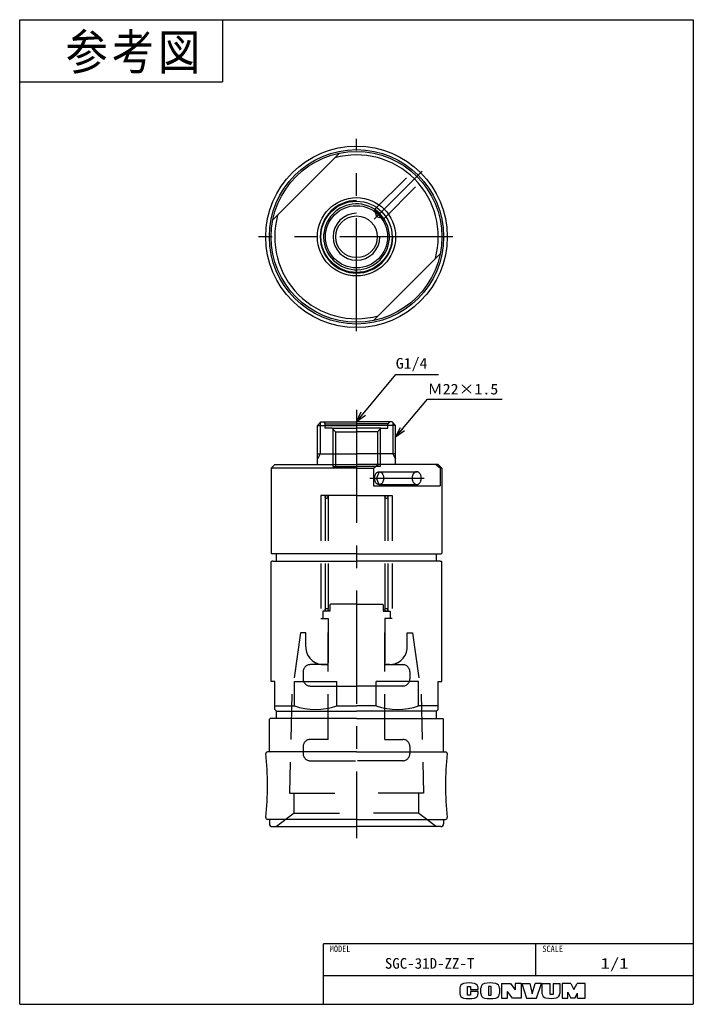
# Model space of a CAD drawing. Extents: x 0 to 189, y 0 to 277.
import ezdxf

# ---------------------------------------------------------------- set-up
doc = ezdxf.new("R2010")
doc.units = 0
for name, pattern in [('CENTER', [50.8, 31.75, -6.35, 6.35, -6.35]), ('DASHED', [19.05, 12.7, -6.35]), ('PHANTOM', [63.5, 31.75, -6.35, 6.35, -6.35, 6.35, -6.35])]:
    doc.linetypes.add(name, pattern=pattern)
doc.layers.get('0').update_dxf_attribs({"linetype": 'CONTINUOUS'})
doc.styles.add('MX_NOTE_STANDARD', font='txt.sh', dxfattribs={"bigfont": 'extfont'})
doc.dimstyles.new('MXDIMSTYLE', dxfattribs={"dimtxt": 3, "dimasz": 2.5, "dimexe": 1, "dimexo": 1, "dimgap": 1, "dimtad": 1, "dimdsep": 46, "dimtxsty": 'MX_NOTE_STANDARD', "dimblk1": 'OPEN30', "dimblk2": 'OPEN30', "dimsah": 1, "dimcen": 2.5, "dimadec": 0, "dimazin": 0, "dimtfac": 1, "dimtmove": 0, "dimatfit": 3, "dimldrblk": 'OPEN30', "dimfxl": 1, "dimtzin": 0, "dimarcsym": 0})

msp = doc.modelspace()

# ---------------------------------------------------------------- linework, layer by layer
at = {"color": 150, "linetype": 'CONTINUOUS'}
for p, q in [((0, 0), (0, 276.624973)), ((0, 276.624973), (189.357336, 276.624973)), ((57, 276.624973), (57, 259.124973)), ((189.357336, 276.624973), (189.357336, 0)), ((0, 259.124973), (57, 259.124973)), ((0, 0), (189.357336, 0))]:
    msp.add_line(p, q, dxfattribs=at)
at = {"color": 7, "linetype": 'CENTER'}
for p, q in [((94.678668, 189.079541), (94.678668, 243.176099)), ((113.116356, 234.06266), (99.66053, 220.606835)), ((121.734878, 215.624973), (67.152714, 215.624973)), ((94.678668, 167.011905), (94.678668, 46.676478)), ((98.470986, 147.825754), (113.659853, 147.825754))]:
    msp.add_line(p, q, dxfattribs=at)
at = {"color": 254, "linetype": 'CONTINUOUS'}
for p, q in [((89.917364, 239.14794), (71.155701, 220.386277)), ((118.201635, 210.863669), (99.439972, 192.102006)), ((83.678668, 162.625754), (84.678668, 163.625754)), ((84.678668, 163.625754), (94.678668, 163.625754)), ((84.678668, 163.625754), (94.678668, 163.625754)), ((104.678668, 163.625754), (94.678668, 163.625754)), ((104.678668, 163.625754), (94.678668, 163.625754)), ((105.678668, 162.625754), (104.678668, 163.625754)), ((83.678668, 151.625754), (83.678668, 162.625754)), ((83.678668, 162.625754), (94.678668, 162.625754)), ((105.678668, 162.625754), (94.678668, 162.625754)), ((105.678668, 151.625754), (105.678668, 162.625754)), ((83.678668, 154.625754), (94.678668, 154.625754)), ((105.678668, 154.625754), (94.678668, 154.625754)), ((70.678668, 150.625754), (71.678668, 151.625754)), ((70.678668, 150.625754), (70.678668, 126.725754)), ((94.678668, 150.625754), (70.678668, 150.625754)), ((71.678668, 151.625754), (94.678668, 151.625754)), ((117.678668, 151.625754), (94.678668, 151.625754)), ((94.678668, 150.625754), (99.439972, 150.625754)), ((99.439972, 150.625754), (100.789615, 151.625754)), ((99.439972, 150.625754), (99.439972, 145.625754)), ((118.201635, 150.625754), (116.851993, 151.625754)), ((118.678668, 150.625754), (117.678668, 151.625754)), ((118.201635, 150.625754), (118.201635, 145.625754)), ((118.678668, 150.625754), (118.201635, 150.625754)), ((118.678668, 150.625754), (118.678668, 126.725754)), ((99.439972, 145.625754), (118.201635, 145.625754)), ((70.878668, 126.525754), (70.678668, 126.725754)), ((70.878668, 124.525754), (70.678668, 124.325754)), ((94.678668, 126.525754), (70.878668, 126.525754)), ((71.178668, 124.525754), (70.878668, 124.525754)), ((71.178668, 124.525754), (94.678668, 124.525754)), ((72.178668, 124.525754), (72.178668, 126.525754)), ((94.678668, 126.525754), (118.478668, 126.525754)), ((118.178668, 124.525754), (94.678668, 124.525754)), ((117.178668, 124.525754), (117.178668, 126.525754)), ((118.178668, 124.525754), (118.478668, 124.525754)), ((118.478668, 126.525754), (118.678668, 126.725754)), ((118.478668, 124.525754), (118.678668, 124.325754)), ((70.678668, 90.725754), (70.678668, 124.325754)), ((118.678668, 90.725754), (118.678668, 124.325754)), ((85.428668, 95.425754), (86.678668, 95.425754)), ((103.928668, 95.425754), (102.678668, 95.425754)), ((71.678668, 90.725754), (70.678668, 90.725754)), ((71.678668, 82.825754), (71.678668, 90.725754)), ((77.241497, 90.725754), (89.115839, 90.725754)), ((77.241497, 83.825754), (77.241497, 90.725754)), ((89.115839, 83.825754), (89.115839, 90.725754)), ((100.241497, 83.825754), (100.241497, 90.725754)), ((112.115839, 90.725754), (100.241497, 90.725754)), ((112.115839, 83.825754), (112.115839, 90.725754)), ((117.678668, 90.725754), (118.678668, 90.725754)), ((117.678668, 82.825754), (117.678668, 90.725754)), ((71.678668, 83.825754), (77.241497, 83.825754)), ((89.115839, 83.825754), (94.678668, 83.825754)), ((100.241497, 83.825754), (94.678668, 83.825754)), ((117.678668, 83.825754), (112.115839, 83.825754)), ((70.378668, 80.325754), (70.178668, 80.125754)), ((94.678668, 80.325754), (70.378668, 80.325754)), ((71.678668, 82.825754), (72.178668, 82.325754)), ((72.178668, 80.325754), (72.178668, 82.325754)), ((72.178668, 82.325754), (94.678668, 82.325754)), ((117.178668, 82.325754), (94.678668, 82.325754)), ((94.678668, 80.325754), (118.978668, 80.325754)), ((117.678668, 82.825754), (117.178668, 82.325754)), ((117.178668, 80.325754), (117.178668, 82.325754)), ((118.978668, 80.325754), (119.178668, 80.125754)), ((70.178668, 71.125754), (70.178668, 80.125754)), ((119.178668, 71.125754), (119.178668, 80.125754)), ((94.678668, 70.925754), (69.678668, 70.925754)), ((70.678668, 70.925754), (70.378668, 70.925754)), ((94.678668, 70.925754), (119.678668, 70.925754)), ((118.678668, 70.925754), (118.978668, 70.925754)), ((94.678668, 51.925754), (69.678668, 51.925754)), ((70.178668, 51.725754), (70.178668, 50.725754)), ((70.678668, 51.925754), (70.378668, 51.925754)), ((70.978668, 49.925754), (94.678668, 49.925754)), ((94.678668, 51.925754), (119.678668, 51.925754)), ((118.378668, 49.925754), (94.678668, 49.925754)), ((118.678668, 51.925754), (118.978668, 51.925754)), ((119.178668, 51.725754), (119.178668, 50.725754))]:
    msp.add_line(p, q, dxfattribs=at)
at = {"color": 7, "linetype": 'DASHED'}
for p, q in [((99.769837, 223.261726), (110.328642, 233.820531)), ((102.315421, 220.716142), (112.874226, 231.274947)), ((99.769837, 223.261726), (100.307782, 221.254087)), ((99.769837, 223.261726), (101.042629, 221.988934)), ((102.315421, 220.716142), (101.042629, 221.988934)), ((102.315421, 220.716142), (100.307782, 221.254087)), ((85.413246, 163.625754), (85.913246, 163.125754)), ((103.94409, 163.625754), (103.44409, 163.125754)), ((85.913246, 161.825754), (85.913246, 163.125754)), ((85.913246, 163.125754), (94.663246, 163.125754)), ((87.813246, 161.825754), (85.913246, 161.825754)), ((87.813246, 161.825754), (88.813246, 160.825754)), ((87.813246, 161.825754), (94.663246, 161.825754)), ((88.063246, 161.625754), (88.063246, 151.123254)), ((88.063246, 161.575754), (88.063246, 151.123254)), ((88.813246, 160.825754), (88.813246, 151.123254)), ((88.813246, 160.825754), (94.663246, 160.825754)), ((103.44409, 163.125754), (94.69409, 163.125754)), ((101.54409, 161.825754), (94.69409, 161.825754)), ((100.54409, 160.825754), (94.69409, 160.825754)), ((101.54409, 161.825754), (100.54409, 160.825754)), ((100.54409, 160.825754), (100.54409, 151.123254)), ((101.29409, 161.625754), (101.29409, 151.123254)), ((101.29409, 161.575754), (101.29409, 151.123254)), ((101.54409, 161.825754), (103.44409, 161.825754)), ((103.44409, 161.825754), (103.44409, 163.125754)), ((88.063246, 151.123254), (94.663246, 151.123254)), ((101.29409, 151.123254), (94.69409, 151.123254)), ((101.042629, 149.625754), (100.307782, 147.825754)), ((101.042629, 149.625754), (111.649231, 149.625754)), ((101.042629, 146.025754), (100.307782, 147.825754)), ((101.042629, 146.025754), (111.649231, 146.025754)), ((84.678668, 142.925754), (84.678668, 108.425754)), ((94.678668, 142.925754), (84.678668, 142.925754)), ((85.878668, 142.925754), (85.878668, 110.425754)), ((86.678668, 142.925754), (86.678668, 110.425754)), ((94.678668, 142.925754), (104.678668, 142.925754)), ((102.678668, 142.925754), (102.678668, 110.425754)), ((103.478668, 142.925754), (103.478668, 110.425754)), ((104.678668, 142.925754), (104.678668, 108.425754)), ((87.178668, 112.225754), (87.378668, 112.425754)), ((87.178668, 112.225754), (87.178668, 110.425754)), ((94.678668, 112.425754), (87.378668, 112.425754)), ((94.678668, 112.425754), (101.978668, 112.425754)), ((102.178668, 112.225754), (101.978668, 112.425754)), ((102.178668, 112.225754), (102.178668, 110.425754)), ((84.678668, 108.425754), (86.678668, 108.425754)), ((87.178668, 110.425754), (85.178668, 110.425754)), ((85.178668, 110.425754), (85.178668, 108.425754)), ((86.678668, 108.425754), (86.678668, 95.925754)), ((102.178668, 110.425754), (104.178668, 110.425754)), ((104.678668, 108.425754), (102.678668, 108.425754)), ((102.678668, 108.425754), (102.678668, 95.925754)), ((104.178668, 110.425754), (104.178668, 108.425754)), ((78.928668, 104.325754), (76.478668, 86.825754)), ((80.428668, 104.325754), (78.928668, 104.325754)), ((80.428668, 100.425754), (80.428668, 104.325754)), ((86.678668, 95.925754), (86.678668, 104.46446)), ((102.678668, 95.925754), (102.678668, 104.46446)), ((108.928668, 100.425754), (108.928668, 104.325754)), ((108.928668, 104.325754), (110.428668, 104.325754)), ((110.428668, 104.325754), (112.878668, 86.825754)), ((86.678668, 74.425754), (86.678668, 100.425754)), ((102.678668, 74.425754), (102.678668, 100.425754)), ((76.483126, 87.087889), (75.878668, 59.325754)), ((76.483126, 87.087889), (76.483153, 87.089484)), ((76.603534, 88.287889), (76.603562, 88.289484)), ((112.753802, 88.287889), (112.753775, 88.289484)), ((112.87421, 87.087889), (112.874183, 87.089484)), ((112.87421, 87.087889), (113.478668, 59.325754)), ((79.678668, 72.425754), (79.678668, 70.425754)), ((86.678668, 74.425754), (81.678668, 74.425754)), ((102.678668, 74.425754), (107.678668, 74.425754)), ((109.678668, 72.425754), (109.678668, 70.425754)), ((81.678668, 68.425754), (94.678668, 68.425754)), ((107.678668, 68.425754), (94.678668, 68.425754)), ((75.878668, 59.325754), (94.678668, 59.325754)), ((77.178668, 53.725754), (77.178668, 59.325754)), ((113.478668, 59.325754), (94.678668, 59.325754)), ((112.178668, 53.725754), (112.178668, 59.325754)), ((77.178668, 53.725754), (72.178668, 49.925754)), ((77.178668, 53.725754), (94.678668, 53.725754)), ((112.178668, 53.725754), (94.678668, 53.725754)), ((112.178668, 53.725754), (117.178668, 49.925754))]:
    msp.add_line(p, q, dxfattribs=at)
at = {"color": 7, "linetype": 'CONTINUOUS'}
for p, q in [((84.490668, 163.437754), (84.490668, 154.625754)), ((104.866668, 163.437754), (104.866668, 154.625754)), ((84.490668, 154.625754), (83.678668, 153.219329)), ((104.866668, 154.625754), (105.678668, 153.219329))]:
    msp.add_line(p, q, dxfattribs=at)
at = {"color": 7, "linetype": 'PHANTOM'}
for p, q in [((86.678668, 95.425754), (81.678668, 95.425754)), ((102.678668, 95.425754), (107.678668, 95.425754)), ((79.678668, 93.425754), (79.678668, 91.425754)), ((109.678668, 93.425754), (109.678668, 91.425754)), ((81.678668, 89.425754), (94.678668, 89.425754)), ((107.678668, 89.425754), (94.678668, 89.425754))]:
    msp.add_line(p, q, dxfattribs=at)
at = {"color": 255, "linetype": 'CONTINUOUS'}
for p, q in [((189.357336, 17), (85.357336, 17)), ((85.357336, 0), (85.357336, 17)), ((145.106338, 8), (145.106338, 17)), ((189.357336, 8), (85.357336, 8))]:
    msp.add_line(p, q, dxfattribs=at)
at = {"color": 220, "linetype": 'CONTINUOUS'}
for p, q in [((135.457336, 5.891946), (135.457336, 1.711946)), ((135.457336, 5.891946), (137.957336, 5.891946)), ((137.957336, 5.891946), (139.257336, 4.080613)), ((140.957336, 5.891946), (139.257336, 5.891946)), ((139.257336, 5.891946), (139.257336, 4.080613)), ((140.957336, 5.891946), (140.957336, 1.711946)), ((141.137336, 5.891946), (142.507336, 1.711946)), ((141.137336, 5.891946), (143.387336, 5.891946)), ((143.387336, 5.891946), (144.057336, 2.911946)), ((144.057336, 2.911946), (144.857336, 5.891946)), ((146.657336, 5.891946), (144.857336, 5.891946)), ((145.257336, 1.711946), (146.657336, 5.891946)), ((146.907336, 2.962978), (146.907336, 5.891946)), ((146.907336, 5.891946), (149.157336, 5.891946)), ((149.157336, 2.711946), (149.157336, 5.891946)), ((149.937336, 5.891946), (151.807336, 5.891946)), ((149.937336, 5.891946), (149.937336, 2.711946)), ((151.807336, 5.891946), (151.807336, 3.011886)), ((152.487336, 5.891946), (152.487336, 1.711946)), ((154.957336, 5.891946), (152.487336, 5.891946)), ((154.957336, 5.891946), (155.777336, 4.191946)), ((155.777336, 4.191946), (156.717336, 5.891946)), ((158.957336, 5.891946), (156.717336, 5.891946)), ((158.957336, 1.711946), (158.957336, 5.891946)), ((123.757336, 4.584631), (123.757336, 3.019261)), ((125.907336, 5.041946), (126.757336, 5.041946)), ((125.907336, 2.591946), (125.907336, 5.041946)), ((126.757336, 5.041946), (126.757336, 4.161946)), ((126.757336, 4.161946), (128.857336, 4.161946)), ((128.857336, 3.591946), (126.757336, 3.591946)), ((126.757336, 3.591946), (126.757336, 2.591946)), ((128.857336, 4.161946), (128.857336, 4.584631)), ((128.857336, 3.019261), (128.857336, 3.591946)), ((129.607336, 3.033004), (129.607336, 4.570888)), ((132.557336, 5.041946), (131.807336, 5.041946)), ((131.807336, 5.041946), (131.807336, 2.591946)), ((132.557336, 2.591946), (132.557336, 5.041946)), ((134.837336, 4.570888), (134.837336, 3.033004)), ((138.537336, 1.711946), (137.137336, 3.611946)), ((137.137336, 1.711946), (137.137336, 3.611946)), ((154.047336, 3.366492), (154.957336, 1.711946)), ((154.047336, 1.711946), (154.047336, 3.366492)), ((156.057336, 1.711946), (156.807336, 3.161946)), ((156.807336, 1.711946), (156.807336, 3.161946)), ((126.757336, 2.591946), (125.907336, 2.591946)), ((131.807336, 2.591946), (132.557336, 2.591946)), ((135.457336, 1.711946), (137.137336, 1.711946)), ((140.957336, 1.711946), (138.537336, 1.711946)), ((142.507336, 1.711946), (145.257336, 1.711946)), ((149.937336, 2.711946), (149.157336, 2.711946)), ((152.487336, 1.711946), (154.077336, 1.711946)), ((156.057336, 1.711946), (154.957336, 1.711946)), ((156.807336, 1.711946), (158.957336, 1.711946))]:
    msp.add_line(p, q, dxfattribs=at)
at = {"color": 254, "linetype": 'CONTINUOUS'}
for radius in [25.5, 24.5, 24, 11, 10, 8.75, 5.85]:
    msp.add_circle((94.678668, 215.624973), radius, dxfattribs=at)
at = {"color": 7, "linetype": 'DASHED'}
for centre in [(86.278668, 142.525754), (103.078668, 142.525754), (86.278668, 110.825754), (103.078668, 110.825754)]:
    msp.add_circle(centre, 0.4, dxfattribs=at)
at = {"color": 254, "linetype": 'CONTINUOUS'}
for centre, radius, start, end in [((94.678668, 215.624973), 23, 344.591846, 105.408154), ((94.678668, 215.624973), 9.25, 69.159073, 68.664117), ((94.678668, 215.624973), 23, 164.591846, 285.408154), ((83.178668, 100.950754), 18.125, 250.878767, 289.121233), ((106.178668, 100.950754), 18.125, 250.878767, 289.121233), ((69.678668, 70.425754), 0.5, 90, 180), ((-11.321525, 61.439643), 81.000193, 353.650119, 6.369469), ((70.378668, 71.125754), 0.2, 180, 270), ((118.978668, 71.125754), 0.2, 270, 0), ((119.678668, 70.425754), 0.5, 0, 90), ((200.678861, 61.439643), 81.000193, 173.630531, 186.349881), ((69.678668, 52.425754), 0.5, 173.650119, 270), ((70.378668, 51.725754), 0.2, 90, 180), ((70.978668, 50.725754), 0.8, 180, 270), ((118.378668, 50.725754), 0.8, 270, 0), ((118.978668, 51.725754), 0.2, 0, 90), ((119.678668, 52.425754), 0.5, 270, 6.349881)]:
    msp.add_arc(centre, radius, start, end, dxfattribs=at)
at = {"color": 7, "linetype": 'CONTINUOUS'}
for radius in [10.188, 6.6]:
    msp.add_arc((94.678668, 215.624973), radius, 90, 0, dxfattribs=at)
at = {"color": 7, "linetype": 'DASHED'}
for centre, radius, start, end in [((85.428668, 100.425754), 5, 180, 270), ((103.928668, 100.425754), 5, 270, 0), ((85.428668, 100.425754), 5, 211.788331, 270), ((103.928668, 100.425754), 5, 270, 328.211669), ((81.678668, 72.425754), 2, 90, 180), ((107.678668, 72.425754), 2, 0, 90), ((81.678668, 70.425754), 2, 180, 270), ((107.678668, 70.425754), 2, 270, 0)]:
    msp.add_arc(centre, radius, start, end, dxfattribs=at)
at = {"color": 7, "linetype": 'PHANTOM'}
for centre, start, end in [((81.678668, 93.425754), 90, 180), ((107.678668, 93.425754), 0, 90), ((81.678668, 91.425754), 180, 270), ((107.678668, 91.425754), 270, 0)]:
    msp.add_arc(centre, 2, start, end, dxfattribs=at)
at = {"color": 220, "linetype": 'CONTINUOUS'}
for centre, radius, start, end in [((125.057336, 4.584631), 1.3, 101.631293, 180), ((126.307336, -1.488054), 7.5, 78.368707, 101.631293), ((127.557336, 4.584631), 1.3, 0, 78.368707), ((130.907336, 4.570888), 1.3, 102.245257, 180), ((132.222336, -1.488054), 7.5, 77.754743, 102.245257), ((133.537336, 4.570888), 1.3, 0, 77.754743), ((125.057336, 3.019261), 1.3, 180, 258.368707), ((127.557336, 3.019261), 1.3, 281.631293, 0), ((130.907336, 3.033004), 1.3, 180, 257.754743), ((133.537336, 3.033004), 1.3, 282.245257, 0), ((148.107336, 2.962978), 1.2, 180, 259.765703), ((150.607336, 3.011886), 1.2, 282.475783, 0), ((126.307336, 9.091946), 7.5, 258.368707, 281.631293), ((132.222336, 9.091946), 7.5, 257.754743, 282.245257), ((149.235565, 9.211946), 7.55, 259.765703, 282.475783)]:
    msp.add_arc(centre, radius, start, end, dxfattribs=at)
at = {"color": 7, "linetype": 'DASHED'}
msp.add_ellipse((101.042629, 147.825754), major_axis=(0, 1.8), ratio=0.707107, dxfattribs=at)
for ratio, start_param, end_param in [(0.733661, 0, 3.1415932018), (0.680553, 3.1415926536, 0)]:
    msp.add_ellipse((111.649231, 147.825754), major_axis=(0, 1.8), ratio=ratio, start_param=start_param, end_param=end_param, dxfattribs=at)

# ---------------------------------------------------------------- texts
at = {"color": 255, "linetype": 'CONTINUOUS', "insert": (12.893496, 272.552331), "char_height": 10, "attachment_point": 1, "line_spacing_factor": 0.72}
msp.add_mtext('\\T1.095445;\\W0.912871;\\A1;参考図', dxfattribs=at)
at = {"color": 7, "linetype": 'CONTINUOUS', "char_height": 3, "attachment_point": 4, "line_spacing_factor": 0.72}
for s, insert in [('\\W1.090909;\\A1;G1/4', (105.707208, 179.714676)), ('\\W1.093750;\\A1;Ｍ22×1.5', (114.640839, 172.813847))]:
    msp.add_mtext(s, dxfattribs=dict(at, insert=insert))
at = {"color": 140, "linetype": 'CONTINUOUS', "attachment_point": 2}
for s, insert, char_height, line_spacing_factor in [('\\W0.944444;\\A1;MODEL', (90.069885, 16.495431), 1.8, 0.6), ('\\W0.944444;\\A1;SCALE', (149.818887, 16.495431), 1.8, 0.6), ('\\W1.028571;\\A1;SGC-31D-ZZ-T', (115.231837, 13), 3, 0.72), ('\\W1.285714;\\A1;1/1', (167.231837, 13), 3, 0.72)]:
    msp.add_mtext(s, dxfattribs=dict(at, insert=insert, char_height=char_height, line_spacing_factor=line_spacing_factor))

# ---------------------------------------------------------------- leaders
at = {"color": 7, "linetype": 'CONTINUOUS'}
for points in [[(94.663246, 163.625754), (105.707208, 176.914676), (117.707208, 176.914676)], [(105.678668, 159.299253), (114.640839, 170.013847), (135.640839, 170.013847)]]:
    msp.add_leader(points, dimstyle='MXDIMSTYLE', override={"dimasz": 3}, dxfattribs=at)

doc.saveas('drawing.dxf')
